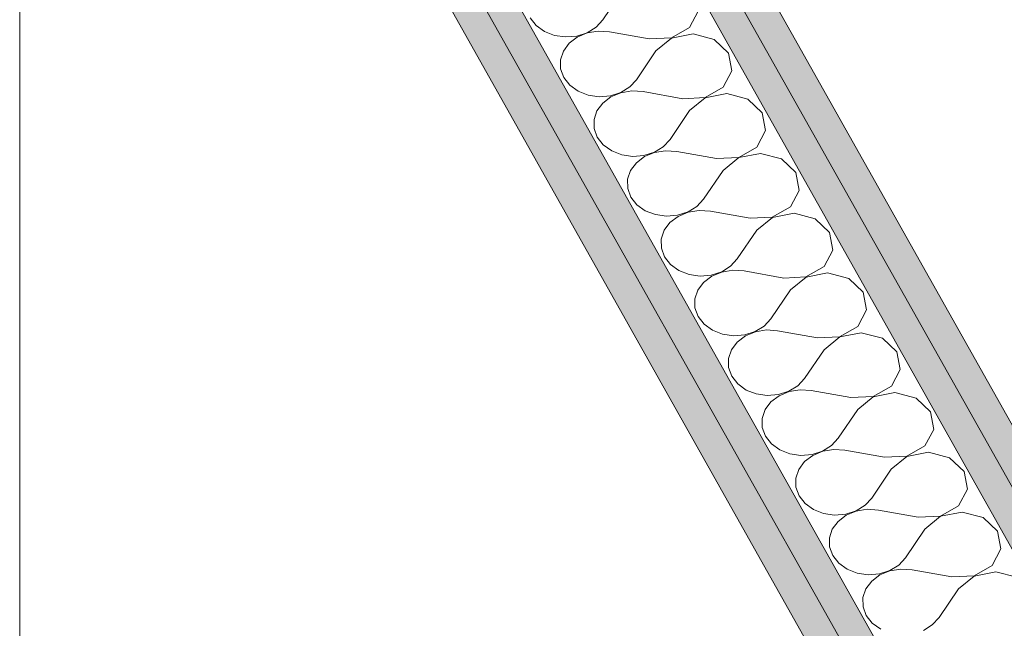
# Model space of a CAD drawing. Header units: millimetres. Extents: x -8337 to 19291, y 9509 to 21675.
# Tile 87 of 163: x 1345 to 1773, y 15058 to 15323. Entities that reach past the tile are written whole.
import ezdxf

# ---------------------------------------------------------------- set-up
doc = ezdxf.new("R2010")
doc.units = ezdxf.units.MM
doc.header["$MEASUREMENT"] = 0
doc.layers.add('Nuevo_08_E_Envans secs', color=7, linetype='Continuous')
doc.layers.add('Nuevo_08_E_Envans secs_Pluma_Nº__1', color=7, linetype='Continuous', lineweight=5)
doc.layers.add('Nuevo_08_E_Envans secs_Pluma_Nº__47', color=7, linetype='Continuous', lineweight=20)
doc.layers.add('Nuevo_08_E_Envans secs_Pluma_Nº__102', color=7, linetype='Continuous', lineweight=5, true_color=0xcccccc)
doc.layers.add('Nuevo_08_E_Envans secs_Pluma_Nº__79', color=7, linetype='Continuous', lineweight=5, true_color=0xaaffd5)

# ---------------------------------------------------------------- blocks, each defined once
blk = doc.blocks.new('*X130')
at = {"layer": 'Nuevo_08_E_Envans secs_Pluma_Nº__102', "color": 254, "linetype": 'Continuous', "lineweight": 5, "true_color": 0xcccccc}
for p, q in [((1606.8, 15335.21), (1598.3, 15322.7)), ((1566.68, 15323.65), (1569.29, 15320.33)), ((1636.05, 15319.38), (1639.85, 15326.55)), ((1569.29, 15320.33), (1572.93, 15317.71)), ((1591.52, 15317.15), (1595.39, 15319.54)), ((1595.39, 15319.54), (1598.3, 15322.7)), ((1628.14, 15314.9), (1636.05, 15319.38)), ((1572.93, 15317.71), (1577.32, 15315.99)), ((1577.32, 15315.99), (1582.13, 15315.3)), ((1582.13, 15315.3), (1586.98, 15315.7)), ((1587.23, 15315.24), (1583.67, 15312.56)), ((1586.98, 15315.7), (1591.52, 15317.15)), ((1591.58, 15317.04), (1587.23, 15315.24)), ((1596.36, 15317.82), (1591.58, 15317.04)), ((1601.22, 15317.51), (1596.36, 15317.82)), ((1618.5, 15314.44), (1601.22, 15317.51)), ((1618.5, 15314.44), (1628.14, 15314.9)), ((1628.2, 15314.79), (1621.42, 15309.24)), ((1637.59, 15316.64), (1628.2, 15314.79)), ((1646.79, 15314.24), (1637.59, 15316.64)), ((1583.67, 15312.56), (1581.15, 15309.19)), ((1653.04, 15308.29), (1646.79, 15314.24)), ((1581.15, 15309.19), (1579.87, 15305.39)), ((1621.42, 15309.24), (1612.92, 15296.74)), ((1654.47, 15300.59), (1653.04, 15308.29)), ((1579.87, 15305.39), (1579.92, 15301.46)), ((1579.92, 15301.46), (1581.3, 15297.69)), ((1581.3, 15297.69), (1583.92, 15294.36)), ((1650.67, 15293.42), (1654.47, 15300.59)), ((1583.92, 15294.36), (1587.55, 15291.74)), ((1606.14, 15291.18), (1610.01, 15293.58)), ((1610.01, 15293.58), (1612.92, 15296.74)), ((1642.77, 15288.94), (1650.67, 15293.42)), ((1587.55, 15291.74), (1591.94, 15290.02)), ((1591.94, 15290.02), (1596.75, 15289.34)), ((1596.75, 15289.34), (1601.6, 15289.73)), ((1601.86, 15289.28), (1598.29, 15286.59)), ((1601.6, 15289.73), (1606.14, 15291.18)), ((1606.2, 15291.08), (1601.86, 15289.28)), ((1610.98, 15291.85), (1606.2, 15291.08)), ((1615.85, 15291.54), (1610.98, 15291.85)), ((1633.12, 15288.47), (1615.85, 15291.54)), ((1633.12, 15288.47), (1642.77, 15288.94)), ((1642.82, 15288.83), (1636.04, 15283.28)), ((1652.22, 15290.68), (1642.82, 15288.83)), ((1661.41, 15288.27), (1652.22, 15290.68)), ((1598.29, 15286.59), (1595.77, 15283.23)), ((1667.66, 15282.33), (1661.41, 15288.27)), ((1595.77, 15283.23), (1594.49, 15279.43)), ((1636.04, 15283.28), (1627.54, 15270.77)), ((1669.09, 15274.62), (1667.66, 15282.33)), ((1594.49, 15279.43), (1594.54, 15275.5)), ((1594.54, 15275.5), (1595.93, 15271.72)), ((1595.93, 15271.72), (1598.54, 15268.4)), ((1665.29, 15267.46), (1669.09, 15274.62)), ((1598.54, 15268.4), (1602.17, 15265.78)), ((1620.76, 15265.22), (1624.63, 15267.62)), ((1624.63, 15267.62), (1627.54, 15270.77)), ((1657.39, 15262.97), (1665.29, 15267.46)), ((1602.17, 15265.78), (1606.56, 15264.06)), ((1606.56, 15264.06), (1611.37, 15263.37)), ((1611.37, 15263.37), (1616.22, 15263.77)), ((1616.48, 15263.32), (1612.91, 15260.63)), ((1616.22, 15263.77), (1620.76, 15265.22)), ((1620.82, 15265.12), (1616.48, 15263.32)), ((1625.6, 15265.89), (1620.82, 15265.12)), ((1630.47, 15265.58), (1625.6, 15265.89)), ((1647.74, 15262.51), (1630.47, 15265.58)), ((1666.84, 15264.72), (1657.45, 15262.87)), ((1676.03, 15262.31), (1666.84, 15264.72)), ((1612.91, 15260.63), (1610.39, 15257.26)), ((1647.74, 15262.51), (1657.39, 15262.97)), ((1657.45, 15262.87), (1650.66, 15257.32)), ((1682.28, 15256.36), (1676.03, 15262.31)), ((1610.39, 15257.26), (1609.11, 15253.47)), ((1650.66, 15257.32), (1642.16, 15244.81)), ((1683.72, 15248.66), (1682.28, 15256.36)), ((1609.11, 15253.47), (1609.16, 15249.53)), ((1609.16, 15249.53), (1610.55, 15245.76)), ((1679.91, 15241.49), (1683.72, 15248.66)), ((1610.55, 15245.76), (1613.16, 15242.44)), ((1613.16, 15242.44), (1616.79, 15239.82)), ((1635.38, 15239.26), (1639.25, 15241.65)), ((1639.25, 15241.65), (1642.16, 15244.81)), ((1616.79, 15239.82), (1621.18, 15238.1)), ((1621.18, 15238.1), (1625.99, 15237.41)), ((1625.99, 15237.41), (1630.84, 15237.81)), ((1631.1, 15237.35), (1627.53, 15234.67)), ((1630.84, 15237.81), (1635.38, 15239.26)), ((1635.44, 15239.15), (1631.1, 15237.35)), ((1640.22, 15239.93), (1635.44, 15239.15)), ((1645.09, 15239.62), (1640.22, 15239.93)), ((1662.36, 15236.54), (1645.09, 15239.62)), ((1672.01, 15237.01), (1679.91, 15241.49)), ((1681.46, 15238.75), (1672.07, 15236.9)), ((1690.65, 15236.34), (1681.46, 15238.75)), ((1627.53, 15234.67), (1625.01, 15231.3)), ((1662.36, 15236.54), (1672.01, 15237.01)), ((1672.07, 15236.9), (1665.28, 15231.35)), ((1696.9, 15230.4), (1690.65, 15236.34)), ((1625.01, 15231.3), (1623.73, 15227.5)), ((1665.28, 15231.35), (1656.78, 15218.85)), ((1698.34, 15222.69), (1696.9, 15230.4)), ((1623.73, 15227.5), (1623.78, 15223.57)), ((1623.78, 15223.57), (1625.17, 15219.8)), ((1694.53, 15215.53), (1698.34, 15222.69)), ((1625.17, 15219.8), (1627.78, 15216.47)), ((1627.78, 15216.47), (1631.42, 15213.85)), ((1653.87, 15215.69), (1656.78, 15218.85)), ((1631.42, 15213.85), (1635.8, 15212.13)), ((1635.8, 15212.13), (1640.61, 15211.44)), ((1640.61, 15211.44), (1645.46, 15211.84)), ((1645.46, 15211.84), (1650, 15213.29)), ((1650.06, 15213.19), (1645.72, 15211.39)), ((1650, 15213.29), (1653.87, 15215.69)), ((1654.84, 15213.96), (1650.06, 15213.19)), ((1659.71, 15213.65), (1654.84, 15213.96)), ((1676.98, 15210.58), (1659.71, 15213.65)), ((1686.63, 15211.04), (1694.53, 15215.53)), ((1696.08, 15212.79), (1686.69, 15210.94)), ((1705.27, 15210.38), (1696.08, 15212.79)), ((1642.15, 15208.7), (1639.63, 15205.33)), ((1645.72, 15211.39), (1642.15, 15208.7)), ((1676.98, 15210.58), (1686.63, 15211.04)), ((1686.69, 15210.94), (1679.9, 15205.39)), ((1711.52, 15204.44), (1705.27, 15210.38)), ((1639.63, 15205.33), (1638.35, 15201.54)), ((1679.9, 15205.39), (1671.4, 15192.88)), ((1712.96, 15196.73), (1711.52, 15204.44)), ((1638.35, 15201.54), (1638.4, 15197.6)), ((1638.4, 15197.6), (1639.79, 15193.83)), ((1709.15, 15189.57), (1712.96, 15196.73)), ((1639.79, 15193.83), (1642.4, 15190.51)), ((1642.4, 15190.51), (1646.04, 15187.89)), ((1668.49, 15189.72), (1671.4, 15192.88)), ((1646.04, 15187.89), (1650.42, 15186.17)), ((1650.42, 15186.17), (1655.23, 15185.48)), ((1660.08, 15185.88), (1664.62, 15187.33)), ((1664.68, 15187.22), (1660.34, 15185.43)), ((1664.62, 15187.33), (1668.49, 15189.72)), ((1669.46, 15188), (1664.68, 15187.22)), ((1674.33, 15187.69), (1669.46, 15188)), ((1691.6, 15184.62), (1674.33, 15187.69)), ((1701.25, 15185.08), (1709.15, 15189.57)), ((1710.7, 15186.82), (1701.31, 15184.98)), ((1719.89, 15184.42), (1710.7, 15186.82)), ((1656.77, 15182.74), (1654.25, 15179.37)), ((1655.23, 15185.48), (1660.08, 15185.88)), ((1660.34, 15185.43), (1656.77, 15182.74)), ((1691.6, 15184.62), (1701.25, 15185.08)), ((1701.31, 15184.98), (1694.52, 15179.42)), ((1726.14, 15178.47), (1719.89, 15184.42)), ((1654.25, 15179.37), (1652.97, 15175.57)), ((1694.52, 15179.42), (1686.02, 15166.92)), ((1727.58, 15170.77), (1726.14, 15178.47)), ((1652.97, 15175.57), (1653.02, 15171.64)), ((1653.02, 15171.64), (1654.41, 15167.87)), ((1723.78, 15163.6), (1727.58, 15170.77)), ((1654.41, 15167.87), (1657.02, 15164.55)), ((1657.02, 15164.55), (1660.66, 15161.92)), ((1683.11, 15163.76), (1686.02, 15166.92)), ((1660.66, 15161.92), (1665.04, 15160.2)), ((1674.7, 15159.91), (1679.24, 15161.37)), ((1679.3, 15161.26), (1674.96, 15159.46)), ((1679.24, 15161.37), (1683.11, 15163.76)), ((1684.08, 15162.03), (1679.3, 15161.26)), ((1688.95, 15161.72), (1684.08, 15162.03)), ((1706.22, 15158.65), (1688.95, 15161.72)), ((1715.87, 15159.12), (1723.78, 15163.6)), ((1725.32, 15160.86), (1715.93, 15159.01)), ((1734.51, 15158.45), (1725.32, 15160.86)), ((1665.04, 15160.2), (1669.85, 15159.52)), ((1671.39, 15156.78), (1668.87, 15153.41)), ((1669.85, 15159.52), (1674.7, 15159.91)), ((1674.96, 15159.46), (1671.39, 15156.78)), ((1706.22, 15158.65), (1715.87, 15159.12)), ((1715.93, 15159.01), (1709.14, 15153.46)), ((1740.76, 15152.51), (1734.51, 15158.45)), ((1668.87, 15153.41), (1667.59, 15149.61)), ((1709.14, 15153.46), (1700.65, 15140.95)), ((1742.2, 15144.8), (1740.76, 15152.51)), ((1667.59, 15149.61), (1667.64, 15145.68)), ((1667.64, 15145.68), (1669.03, 15141.91)), ((1738.4, 15137.64), (1742.2, 15144.8)), ((1669.03, 15141.91), (1671.64, 15138.58)), ((1697.73, 15137.8), (1700.65, 15140.95)), ((1671.64, 15138.58), (1675.28, 15135.96)), ((1675.28, 15135.96), (1679.67, 15134.24)), ((1689.32, 15133.95), (1693.86, 15135.4)), ((1693.92, 15135.3), (1689.58, 15133.5)), ((1693.86, 15135.4), (1697.73, 15137.8)), ((1698.7, 15136.07), (1693.92, 15135.3)), ((1703.57, 15135.76), (1698.7, 15136.07)), ((1720.84, 15132.69), (1703.57, 15135.76)), ((1730.49, 15133.15), (1738.4, 15137.64)), ((1739.94, 15134.9), (1730.55, 15133.05)), ((1749.13, 15132.49), (1739.94, 15134.9)), ((1679.67, 15134.24), (1684.47, 15133.55)), ((1686.01, 15130.81), (1683.49, 15127.44)), ((1684.47, 15133.55), (1689.32, 15133.95)), ((1689.58, 15133.5), (1686.01, 15130.81)), ((1720.84, 15132.69), (1730.49, 15133.15)), ((1730.55, 15133.05), (1723.76, 15127.5)), ((1755.38, 15126.54), (1749.13, 15132.49)), ((1683.49, 15127.44), (1682.21, 15123.65)), ((1723.76, 15127.5), (1715.27, 15114.99)), ((1756.82, 15118.84), (1755.38, 15126.54)), ((1682.21, 15123.65), (1682.26, 15119.71)), ((1682.26, 15119.71), (1683.65, 15115.94)), ((1753.02, 15111.67), (1756.82, 15118.84)), ((1683.65, 15115.94), (1686.26, 15112.62)), ((1712.35, 15111.83), (1715.27, 15114.99)), ((1686.26, 15112.62), (1689.9, 15110)), ((1689.9, 15110), (1694.29, 15108.28)), ((1703.95, 15107.99), (1708.48, 15109.44)), ((1708.54, 15109.33), (1704.2, 15107.53)), ((1708.48, 15109.44), (1712.35, 15111.83)), ((1713.33, 15110.11), (1708.54, 15109.33)), ((1718.19, 15109.8), (1713.33, 15110.11)), ((1735.46, 15106.73), (1718.19, 15109.8)), ((1745.11, 15107.19), (1753.02, 15111.67)), ((1754.56, 15108.93), (1745.17, 15107.08)), ((1763.75, 15106.53), (1754.56, 15108.93)), ((1694.29, 15108.28), (1699.09, 15107.59)), ((1700.63, 15104.85), (1698.11, 15101.48)), ((1699.09, 15107.59), (1703.95, 15107.99)), ((1704.2, 15107.53), (1700.63, 15104.85)), ((1735.46, 15106.73), (1745.11, 15107.19)), ((1745.17, 15107.08), (1738.38, 15101.53)), ((1770, 15100.58), (1763.75, 15106.53)), ((1698.11, 15101.48), (1696.83, 15097.68)), ((1738.38, 15101.53), (1729.89, 15089.03)), ((1771.44, 15092.88), (1770, 15100.58)), ((1696.83, 15097.68), (1696.89, 15093.75)), ((1696.89, 15093.75), (1698.27, 15089.98)), ((1767.64, 15085.71), (1771.44, 15092.88)), ((1698.27, 15089.98), (1700.88, 15086.65)), ((1726.97, 15085.87), (1729.89, 15089.03)), ((1700.88, 15086.65), (1704.52, 15084.03)), ((1704.52, 15084.03), (1708.91, 15082.31)), ((1718.57, 15082.02), (1723.1, 15083.47)), ((1723.16, 15083.37), (1718.82, 15081.57)), ((1723.1, 15083.47), (1726.97, 15085.87)), ((1727.95, 15084.14), (1723.16, 15083.37)), ((1732.81, 15083.83), (1727.95, 15084.14)), ((1750.08, 15080.76), (1732.81, 15083.83)), ((1759.73, 15081.23), (1767.64, 15085.71)), ((1708.91, 15082.31), (1713.71, 15081.63)), ((1713.71, 15081.63), (1718.57, 15082.02)), ((1718.82, 15081.57), (1715.25, 15078.88)), ((1750.08, 15080.76), (1759.73, 15081.23)), ((1759.79, 15081.12), (1753.01, 15075.57)), ((1769.18, 15082.97), (1759.79, 15081.12)), ((1778.37, 15080.56), (1769.18, 15082.97)), ((1712.73, 15075.52), (1711.45, 15071.72)), ((1715.25, 15078.88), (1712.73, 15075.52)), ((1753.01, 15075.57), (1744.51, 15063.06)), ((1711.45, 15071.72), (1711.51, 15067.79)), ((1711.51, 15067.79), (1712.89, 15064.01)), ((1712.89, 15064.01), (1715.5, 15060.69)), ((1741.59, 15059.91), (1744.51, 15063.06)), ((1715.5, 15060.69), (1719.14, 15058.07)), ((1737.72, 15057.51), (1741.59, 15059.91))]:
    blk.add_line(p, q, dxfattribs=at)
blk = doc.blocks.new('Elem Sección_107_1')
at = {"layer": 'Nuevo_08_E_Envans secs_Pluma_Nº__79', "linetype": 'Continuous', "lineweight": 5, "true_color": 0xaaffd5}
for points in [[(1431.87, 15704.5), (2101.1, 14516.05), (2113.66, 14520.67), (2107.95, 14530.79), (1450.14, 15698.96), (1444.44, 15709.09)], [(1462.71, 15703.55), (1450.14, 15698.96), (2107.95, 14530.79), (2120.51, 14535.41)], [(1364.19, 15679.79), (1351.63, 15675.2), (1357.33, 15665.07), (2015.25, 14496.72), (2020.95, 14486.59), (2033.51, 14491.21)], [(1344.76, 15660.48), (2002.7, 14492.1), (2015.25, 14496.72), (1357.33, 15665.07)]]:
    blk.add_hatch(color=121, dxfattribs=at).paths.add_polyline_path(points)
at = {"layer": 'Nuevo_08_E_Envans secs_Pluma_Nº__1', "color": 7, "linetype": 'Continuous', "lineweight": 5}
for p, q in [((1462.71, 15703.55), (2120.51, 14535.41)), ((1450.14, 15698.96), (2107.95, 14530.79)), ((1357.33, 15665.07), (2015.25, 14496.72)), ((1344.76, 15660.48), (2002.7, 14492.1))]:
    blk.add_line(p, q, dxfattribs=at)
at = {"layer": 'Nuevo_08_E_Envans secs_Pluma_Nº__1', "color": 7, "linetype": 'Continuous', "lineweight": 5, "flags": 128}
for points in [[(1426.17, 15714.62), (1431.87, 15704.5), (2101.1, 14516.05), (2106.81, 14505.93)], [(1358.49, 15689.91), (1364.19, 15679.79), (2033.51, 14491.21), (2039.21, 14481.08)]]:
    blk.add_lwpolyline(points, dxfattribs=at)
at = {"layer": 'Nuevo_08_E_Envans secs_Pluma_Nº__47', "color": 7, "linetype": 'Continuous', "lineweight": 20}
blk.add_line((1344.76, 15660.48), (1344.76, 14887.18), dxfattribs=at)
at = {"layer": 'Nuevo_08_E_Envans secs', "lineweight": 0}
blk.add_blockref('*X130', (0, 0), dxfattribs=at)

msp = doc.modelspace()

# ---------------------------------------------------------------- block references
at = {"layer": 'Nuevo_08_E_Envans secs', "lineweight": 0}
msp.add_blockref('Elem Sección_107_1', (0, 0), dxfattribs=at)

doc.saveas('drawing.dxf')
